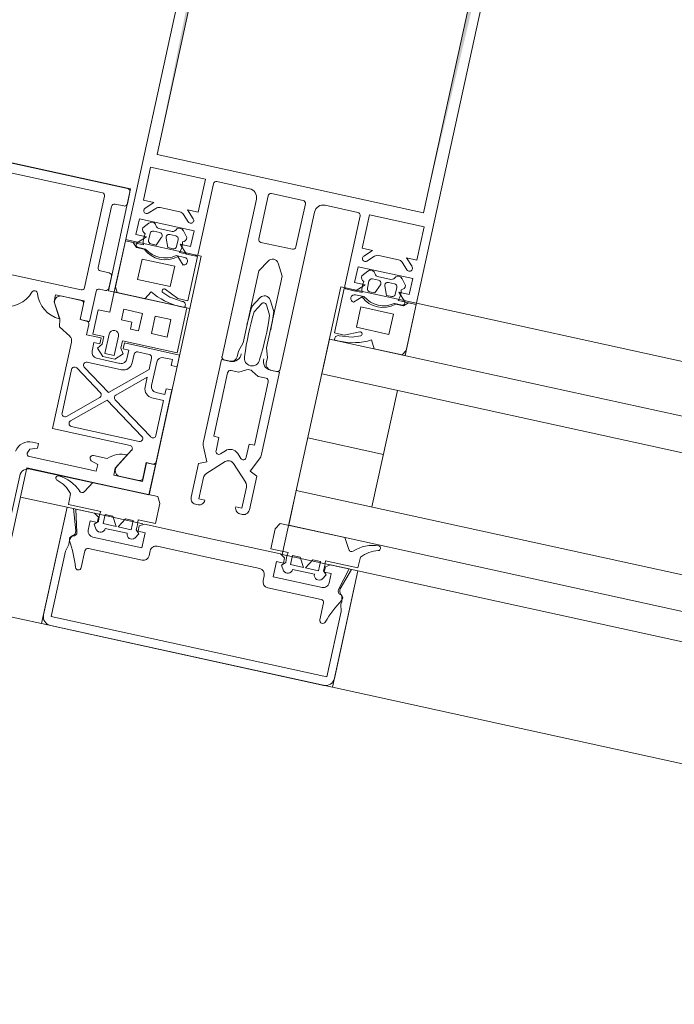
# Model space of a CAD drawing. Header units: metres. Extents: x 233012 to 233264, y 553571 to 554014.
# Tile 103 of 256: x 233192.723 to 233192.833, y 553800.986 to 553801.151. Entities that reach past the tile are written whole.
import ezdxf

# ---------------------------------------------------------------- set-up
doc = ezdxf.new("R2010")
doc.units = ezdxf.units.M
for name, color, linetype, lineweight in [('A-NL$1A_detailuitwerking', 252, 'Continuous', 5), ('A-NL$1B_3D-modellen_algemeen', 252, 'Continuous', 5), ('A-NL30_stijlen_dorpels-pui', 252, 'Continuous', 5), ('A-NL30_wandopeningen', 252, 'Continuous', 5), ('A-NL38_vlakvullingen-pui', 252, 'Continuous', 5)]:
    doc.layers.add(name, color=color, linetype=linetype, lineweight=lineweight)

# ---------------------------------------------------------------- blocks, each defined once
blk = doc.blocks.new('NLRS_21_CWP_dubbele beglazing_gen_mie - dubbele beglazing_gen-2812561-01_Situatie')
at = {"layer": 'A-NL38_vlakvullingen-pui'}
for p, q in [((0.588, 0.032), (-0.588, 0.032)), ((-0.588, 0.032), (-0.588, 0.026)), ((-0.588, 0.026), (0.588, 0.026)), ((0.588, 0.006), (-0.588, 0.006)), ((-0.588, 0.006), (-0.588, 0)), ((-0.588, 0), (0.588, 0))]:
    blk.add_line(p, q, dxfattribs=at)
blk = doc.blocks.new('Rectangular Mullion - NLRS_31_CWM_vliesgevelprofiel bxh 50x200_gen_mie-2811811-01_Situatie')
at = {"layer": 'A-NL30_stijlen_dorpels-pui'}
for p, q in [((233200.02066, 553827.90631), (233199.77482, 553826.78289)), ((233200.06559, 553827.89648), (233199.81976, 553826.77306)), ((233199.8393, 553826.76878), (233200.08513, 553827.8922)), ((233199.78361, 553826.78097), (233199.77502, 553826.78285)), ((233199.80901, 553826.77541), (233199.78948, 553826.77969))]:
    blk.add_line(p, q, dxfattribs=at)
blk = doc.blocks.new('Rectangular Mullion - vliesgevelprofiel_gen_bxh200x50-V135-01_Situatie')
at = {"layer": 'A-NL30_stijlen_dorpels-pui'}
h = blk.add_hatch(color=256, dxfattribs=at)
h.paths.add_polyline_path([(0.025, 0.1735), (0.0229, 0.1692), (0.0229, 0.0561)])
h.paths.add_polyline_path([(-0.0229, 0.1692), (-0.025, 0.1735), (-0.0229, 0.0561)])
at = {"layer": 'A-NL$1A_detailuitwerking'}
for p, q in [((-0.025, 0.1735), (-0.025, 0.0408)), ((0.025, 0.0408), (0.025, 0.1735)), ((-0.0229, 0.0561), (-0.0229, 0.1692)), ((0.0229, 0.1692), (0.0229, 0.0561)), ((0.0229, 0.0561), (-0.0229, 0.0561)), ((-0.0235, 0.0481), (-0.0235, 0.0538)), ((-0.0235, 0.0538), (-0.0141, 0.0538)), ((-0.0141, 0.0538), (-0.0141, 0.0481)), ((-0.0126, 0.0413), (-0.0126, 0.0533)), ((-0.0121, 0.0538), (-0.0065, 0.0538)), ((-0.0032, 0.0459), (-0.0032, 0.0533)), ((-0.0027, 0.0538), (0.0027, 0.0538)), ((0.0032, 0.0533), (0.0032, 0.0459)), ((0.0065, 0.0538), (0.0121, 0.0538)), ((0.0126, 0.0533), (0.0126, 0.0413)), ((0.0141, 0.0481), (0.0141, 0.0538)), ((0.0141, 0.0538), (0.0235, 0.0538)), ((0.0235, 0.0538), (0.0235, 0.0481)), ((-0.005, 0.0523), (-0.005, 0.0253)), ((0.005, 0.0253), (0.005, 0.0523)), ((-0.0217, 0.0481), (-0.0235, 0.0481)), ((-0.02295, 0.04685), (-0.0217, 0.0481)), ((-0.0141, 0.0481), (-0.0159, 0.0481)), ((-0.0159, 0.0481), (-0.01465, 0.04685)), ((0.0159, 0.0481), (0.0141, 0.0481)), ((0.01465, 0.04685), (0.0159, 0.0481)), ((0.0235, 0.0481), (0.0217, 0.0481)), ((0.0217, 0.0481), (0.02295, 0.04685)), ((-0.02118, 0.04721), (-0.02224, 0.04615)), ((-0.01713, 0.0475), (-0.02047, 0.0475)), ((-0.01536, 0.04615), (-0.01642, 0.04721)), ((0.01642, 0.04721), (0.01536, 0.04615)), ((0.02047, 0.0475), (0.01713, 0.0475)), ((0.02224, 0.04615), (0.02118, 0.04721)), ((-0.0235, 0.0422), (-0.0235, 0.0449)), ((-0.0235, 0.0449), (-0.0141, 0.0449)), ((-0.0141, 0.0449), (-0.0141, 0.0422)), ((0.0027, 0.0454), (-0.0027, 0.0454)), ((0.0141, 0.0422), (0.0141, 0.0449)), ((0.0141, 0.0449), (0.0235, 0.0449)), ((0.0235, 0.0449), (0.0235, 0.0422)), ((-0.02176, 0.04451), (-0.02258, 0.04354)), ((-0.0207, 0.0434), (-0.01965, 0.0434)), ((-0.01765, 0.044), (-0.01995, 0.044)), ((-0.01795, 0.0434), (-0.0169, 0.0434)), ((-0.01502, 0.04354), (-0.01585, 0.04452)), ((0.01585, 0.04452), (0.01502, 0.04354)), ((0.0169, 0.0434), (0.01795, 0.0434)), ((0.01995, 0.044), (0.01765, 0.044)), ((0.01965, 0.0434), (0.0207, 0.0434)), ((0.02258, 0.04354), (0.02176, 0.04451)), ((-0.0217, 0.0422), (-0.0235, 0.0422)), ((-0.0231, 0.0408), (-0.0217, 0.0422)), ((-0.0212, 0.0417), (-0.0212, 0.0429)), ((-0.01918, 0.0427), (-0.01979, 0.0412)), ((-0.01781, 0.0412), (-0.01842, 0.0427)), ((-0.0164, 0.0429), (-0.0164, 0.0417)), ((-0.0141, 0.0422), (-0.0159, 0.0422)), ((-0.0159, 0.0422), (-0.0145, 0.0408)), ((-0.002, 0.04064), (-0.00087, 0.0426)), ((0.00087, 0.0426), (0.002, 0.04064)), ((0.0159, 0.0422), (0.0141, 0.0422)), ((0.0145, 0.0408), (0.0159, 0.0422)), ((0.0164, 0.0417), (0.0164, 0.0429)), ((0.01842, 0.0427), (0.01781, 0.0412)), ((0.01979, 0.0412), (0.01918, 0.0427)), ((0.0212, 0.0429), (0.0212, 0.0417)), ((0.0235, 0.0422), (0.0217, 0.0422)), ((0.0217, 0.0422), (0.0231, 0.0408)), ((-0.025, 0.0408), (-0.0231, 0.0408)), ((-0.02365, 0.0408), (-0.025, 0.0408)), ((-0.025, 0.0408), (-0.025, 0.0329)), ((-0.02295, 0.0401), (-0.02365, 0.0408)), ((-0.02191, 0.0408), (-0.02296, 0.0408)), ((-0.0216, 0.0401), (-0.02295, 0.0401)), ((-0.02278, 0.0402), (-0.02138, 0.04014)), ((-0.01979, 0.0412), (-0.0207, 0.0412)), ((-0.0169, 0.0412), (-0.01781, 0.0412)), ((-0.01615, 0.0402), (-0.0147, 0.0402)), ((-0.01464, 0.0389), (-0.01584, 0.0401)), ((-0.0126, 0.0408), (-0.01569, 0.0408)), ((-0.0145, 0.0408), (-0.0131, 0.0408)), ((-0.0126, 0.0332), (-0.0126, 0.0408)), ((-0.002, 0.0283), (-0.002, 0.04064)), ((0.002, 0.04064), (0.002, 0.0283)), ((0.01569, 0.0408), (0.0126, 0.0408)), ((0.0126, 0.0408), (0.0126, 0.0332)), ((0.0131, 0.0408), (0.0145, 0.0408)), ((0.01584, 0.0401), (0.01464, 0.0389)), ((0.0147, 0.0402), (0.01615, 0.0402)), ((0.01781, 0.0412), (0.0169, 0.0412)), ((0.0207, 0.0412), (0.01979, 0.0412)), ((0.02138, 0.04014), (0.02278, 0.0402)), ((0.02295, 0.0401), (0.0216, 0.0401)), ((0.02296, 0.0408), (0.02191, 0.0408)), ((0.02365, 0.0408), (0.02295, 0.0401)), ((0.0231, 0.0408), (0.025, 0.0408)), ((0.025, 0.0408), (0.02365, 0.0408)), ((0.025, 0.0329), (0.025, 0.0408)), ((-0.0216, 0.0384), (-0.016, 0.0384)), ((-0.0216, 0.0349), (-0.0216, 0.0384)), ((-0.016, 0.0384), (-0.016, 0.0349)), ((0.016, 0.0349), (0.016, 0.0384)), ((0.016, 0.0384), (0.0216, 0.0384)), ((0.0216, 0.0384), (0.0216, 0.0349)), ((-0.016, 0.0349), (-0.0216, 0.0349)), ((-0.00085, 0.03632), (-0.00187, 0.03455)), ((-0.00133, 0.03379), (-0.00042, 0.03536)), ((0.00043, 0.03534), (0.00133, 0.03379)), ((0.00187, 0.03455), (0.00087, 0.03629)), ((0.0216, 0.0349), (0.016, 0.0349)), ((-0.01972, 0.032), (-0.01894, 0.03336)), ((-0.01567, 0.03312), (-0.01701, 0.03364)), ((-0.01671, 0.03427), (-0.0143, 0.0332)), ((-0.01349, 0.0329), (-0.01567, 0.03312)), ((-0.0143, 0.0332), (-0.0126, 0.0332)), ((0.0126, 0.0332), (0.0143, 0.0332)), ((0.01567, 0.03312), (0.01349, 0.0329)), ((0.0143, 0.0332), (0.01671, 0.03427)), ((0.01701, 0.03364), (0.01567, 0.03312)), ((0.01894, 0.03336), (0.01972, 0.032)), ((-0.025, 0.0329), (-0.02448, 0.032)), ((-0.02448, 0.032), (-0.01972, 0.032)), ((-0.01371, 0.032), (-0.01292, 0.032)), ((0.01292, 0.032), (0.01371, 0.032)), ((0.01972, 0.032), (0.02448, 0.032)), ((0.02448, 0.032), (0.025, 0.0329)), ((-0.0025, 0.02675), (-0.002, 0.0283)), ((0.002, 0.0283), (0.0025, 0.02675)), ((-0.0025, 0.0258), (-0.0025, 0.02675)), ((0.0025, 0.02675), (0.0025, 0.0258)), ((-0.0045, 0.0248), (-0.0035, 0.0248)), ((0.0035, 0.0248), (0.0045, 0.0248)), ((-0.00342, 0.02479), (-0.005, 0.02479)), ((-0.005, 0.02479), (-0.005, 0.01066)), ((-0.003, 0.02331), (-0.00165, 0.02331)), ((-0.00165, 0.02331), (-0.00048, 0.02398)), ((0.0005, 0.02397), (0.00165, 0.02331)), ((0.00165, 0.02331), (0.003, 0.02331)), ((0.005, 0.02479), (0.00342, 0.02479)), ((0.005, 0.01066), (0.005, 0.02479)), ((-0.0035, 0.0119), (-0.0035, 0.02281)), ((0.0035, 0.02281), (0.0035, 0.0119)), ((-0.0026, 0.0119), (-0.0035, 0.0119)), ((-0.0026, 0.00962), (-0.0026, 0.0119)), ((0.0035, 0.0119), (0.0026, 0.0119)), ((0.0026, 0.0119), (0.0026, 0.00962)), ((-0.00106, 0.00994), (-0.00175, 0.00925)), ((0.00175, 0.00925), (0.00106, 0.00994)), ((-0.00481, 0.00982), (-0.00372, 0.00747)), ((0.00372, 0.00747), (0.00481, 0.00982)), ((-0.00372, 0.00747), (-0.005, 0.00688)), ((-0.005, 0.00688), (-0.005, 0.0011)), ((-0.00341, 0.00546), (-0.00071, 0.00816)), ((0.00071, 0.00816), (0.00341, 0.00546)), ((0.005, 0.00688), (0.00372, 0.00747)), ((0.005, 0.0011), (0.005, 0.00688)), ((-0.0037, 0.0011), (-0.0037, 0.00475)), ((0.0037, 0.00475), (0.0037, 0.0011)), ((-0.02168, 0), (-0.02273, -0.00181)), ((-0.01051, 0), (-0.02168, 0)), ((-0.0099, -0.00106), (-0.01051, 0)), ((-0.00265, 0.0011), (-0.0037, 0.0011)), ((0.0037, 0.0011), (0.00265, 0.0011)), ((0.01051, 0), (0.0099, -0.00106)), ((0.02168, 0), (0.01051, 0)), ((0.02273, -0.00181), (0.02168, 0)), ((-0.0099, -0.0045), (-0.0099, -0.00106)), ((0.0099, -0.00106), (0.0099, -0.0045)), ((-0.02494, -0.00266), (-0.02485, -0.0045)), ((0.02485, -0.0045), (0.02494, -0.00266)), ((-0.02485, -0.0045), (-0.01932, -0.0045)), ((-0.0185, -0.0064), (-0.0185, -0.0048)), ((-0.0185, -0.0048), (-0.0172, -0.0048)), ((-0.0172, -0.0048), (-0.01628, -0.0064)), ((-0.01592, -0.0064), (-0.015, -0.0048)), ((-0.015, -0.0048), (-0.0137, -0.0048)), ((-0.0137, -0.0048), (-0.0137, -0.0064)), ((-0.01288, -0.0045), (-0.0099, -0.0045)), ((0.0099, -0.0045), (0.01288, -0.0045)), ((0.0137, -0.0064), (0.0137, -0.0048)), ((0.0137, -0.0048), (0.015, -0.0048)), ((0.015, -0.0048), (0.01592, -0.0064)), ((0.01628, -0.0064), (0.0172, -0.0048)), ((0.0172, -0.0048), (0.0185, -0.0048)), ((0.0185, -0.0048), (0.0185, -0.0064)), ((0.01932, -0.0045), (0.02485, -0.0045)), ((-0.0239, -0.005), (-0.025, -0.005)), ((-0.025, -0.005), (-0.025, -0.0235)), ((-0.02273, -0.00858), (-0.0239, -0.005)), ((-0.0203, -0.005), (-0.0235, -0.005)), ((-0.0235, -0.005), (-0.0225, -0.00875)), ((-0.0207, -0.008), (-0.0207, -0.0064)), ((-0.0207, -0.0064), (-0.0195, -0.0064)), ((-0.0195, -0.00548), (-0.0203, -0.005)), ((-0.01935, -0.00621), (-0.01994, -0.0068)), ((-0.0195, -0.0064), (-0.0195, -0.00548)), ((-0.01628, -0.0064), (-0.0185, -0.0064)), ((-0.0137, -0.0064), (-0.01592, -0.0064)), ((-0.01226, -0.0068), (-0.01285, -0.00621)), ((-0.0117, -0.005), (-0.0125, -0.00548)), ((-0.0125, -0.00548), (-0.0125, -0.0064)), ((-0.0125, -0.0064), (-0.0113, -0.0064)), ((0, -0.005), (-0.0117, -0.005)), ((-0.0113, -0.0064), (-0.0113, -0.009)), ((0.0117, -0.005), (0, -0.005)), ((0.0113, -0.009), (0.0113, -0.0064)), ((0.0113, -0.0064), (0.0125, -0.0064)), ((0.0125, -0.00548), (0.0117, -0.005)), ((0.01285, -0.00621), (0.01226, -0.0068)), ((0.0125, -0.0064), (0.0125, -0.00548)), ((0.01592, -0.0064), (0.0137, -0.0064)), ((0.0185, -0.0064), (0.01628, -0.0064)), ((0.01994, -0.0068), (0.01935, -0.00621)), ((0.0203, -0.005), (0.0195, -0.00548)), ((0.0195, -0.00548), (0.0195, -0.0064)), ((0.0195, -0.0064), (0.0207, -0.0064)), ((0.0235, -0.005), (0.0203, -0.005)), ((0.0207, -0.0064), (0.0207, -0.008)), ((0.0225, -0.00875), (0.0235, -0.005)), ((0.0239, -0.005), (0.02273, -0.00858)), ((0.025, -0.005), (0.0239, -0.005)), ((0.025, -0.0235), (0.025, -0.005)), ((-0.01994, -0.0068), (-0.0194, -0.00764)), ((-0.01798, -0.00712), (-0.01422, -0.00712)), ((-0.0128, -0.00764), (-0.01226, -0.0068)), ((-0.0088, -0.00815), (0, -0.00815)), ((0, -0.00815), (0.0088, -0.00815)), ((0.01226, -0.0068), (0.0128, -0.00764)), ((0.01422, -0.00712), (0.01798, -0.00712)), ((0.0194, -0.00764), (0.01994, -0.0068)), ((-0.0113, -0.009), (-0.0197, -0.009)), ((-0.0098, -0.01), (-0.0098, -0.00915)), ((0.0098, -0.00915), (0.0098, -0.01)), ((0.0197, -0.009), (0.0113, -0.009)), ((-0.0237, -0.01224), (-0.0234, -0.01106)), ((-0.0205, -0.0144), (-0.0205, -0.0115)), ((-0.02, -0.011), (-0.0108, -0.011)), ((0.0108, -0.011), (0.02, -0.011)), ((0.0205, -0.0115), (0.0205, -0.0144)), ((0.0234, -0.01106), (0.0237, -0.01224)), ((-0.0237, -0.0235), (-0.0237, -0.01224)), ((0.0237, -0.01224), (0.0237, -0.0235)), ((0.0237, -0.0235), (-0.0237, -0.0235)), ((-0.0235, -0.025), (0.0235, -0.025))]:
    blk.add_line(p, q, dxfattribs=at)
for centre, radius, start, end in [((0.04794, 0.03017), 0.0494, 175.7977, 184.735), ((-0.04794, 0.03017), 0.0494, 355.265, 4.2023), ((-0.04794, 0.03017), 0.05, 1.4173, 5.0304), ((-0.04048, -0.0208), 0.02, 18.18, 31.3119)]:
    blk.add_arc(centre, radius, start, end, dxfattribs=at)
for centre, major_axis, start_param, end_param in [((-0.0121, 0.0533), (0.000438, 0.000241), 1.068763, 2.639559), ((-0.0065, 0.0523), (0.00106, 0.00106), 5.497787, 7.068583), ((-0.0027, 0.0533), (0.000417, 0.000275), 0.987844, 2.55864), ((0.0027, 0.0533), (0.000479, 0.000145), 5.989184, 7.55998), ((0.0065, 0.0523), (0.00145, 0.00038), 1.314602, 2.885398), ((0.0121, 0.0533), (0.0005, 0.000018), 6.247532, 7.818328), ((-0.02259, 0.0465), (0.00015, 0.000477), 1.089743, 4.231336), ((-0.02047, 0.0465), (-0.000747, 0.000665), 5.439233, 6.224631), ((-0.01713, 0.0465), (0.000949, 0.000316), 0.463648, 1.249046), ((-0.01501, 0.0465), (0.000009, 0.0005), 2.374704, 5.516297), ((0.01501, 0.0465), (-0.00008, 0.000494), 0.624523, 3.766116), ((0.01713, 0.0465), (0.000973, 0.00023), 1.338972, 2.124371), ((0.02047, 0.0465), (-0.00099, 0.000139), 4.066141, 4.851539), ((0.02259, 0.0465), (-0.000218, 0.00045), 1.904941, 5.046534), ((-0.02115, 0.044), (0.00074, 0.000305), 0.481671, 2.052467), ((-0.01645, 0.044), (-0.000794, 0.000098), 3.979138, 5.533029), ((-0.0027, 0.0459), (-0.000101, 0.00049), 1.36835, 2.939147), ((0.0027, 0.0459), (0.000069, 0.000495), 3.280743, 4.851539), ((0.01645, 0.044), (-0.0008, 0.000022), 4.041581, 5.595472), ((0.02115, 0.044), (-0.000777, 0.000191), 4.080745, 5.651541), ((-0.02181, 0.04343), (-0.00042, 0.000656), 0.855684, 2.323661), ((-0.0207, 0.0429), (0.000191, 0.000462), 0.392699, 1.963495), ((-0.01976, 0.0449), (0.000871, 0.000312), 3.119136, 4.159926), ((-0.01965, 0.04289), (0.00029, 0.000418), 4.931333, 6.889198), ((-0.01795, 0.04289), (0, 0.000509), 0, 1.957866), ((-0.01784, 0.0449), (0.000078, 0.000922), 3.434707, 4.475497), ((-0.0169, 0.0429), (0.000178, 0.000467), 5.07571, 6.646506), ((-0.01579, 0.04343), (-0.000096, 0.000774), 3.265663, 4.733634), ((0, 0.0421), (-0.001, 0.00003), 3.695167, 5.789562), ((0.01579, 0.04343), (-0.000361, 0.000691), 0.944564, 2.412535), ((0.0169, 0.0429), (-0.000077, 0.000494), 6.128334, 7.69913), ((0.01784, 0.0449), (0.000925, 0.000023), 3.437778, 4.478568), ((0.01795, 0.04289), (0.000463, 0.00021), 5.470133, 7.427998), ((0.01965, 0.04289), (0.000384, 0.000334), 0.854261, 2.812127), ((0.01976, 0.0449), (-0.000787, 0.000486), 2.332935, 3.373724), ((0.0207, 0.0429), (-0.000236, 0.000441), 4.220992, 5.791788), ((0.02181, 0.04343), (-0.000764, 0.000153), 2.016696, 3.484673), ((-0.01896, 0.04189), (-0.0029, 0.00121), 0.143822, 0.749382), ((-0.0207, 0.0417), (0, 0.0005), 1.570796, 3.141593), ((-0.0169, 0.0417), (0.000224, 0.000447), 3.60524, 5.176037), ((-0.01864, 0.04189), (-0.00309, 0.00055), 2.965091, 3.571207), ((0.01864, 0.04189), (-0.00309, 0.00057), 6.211958, 6.818073), ((0.0169, 0.0417), (0.000224, 0.000447), 2.034444, 3.60524), ((0.0207, 0.0417), (-0.000199, 0.000459), 2.73277, 4.303566), ((0.01896, 0.04189), (-0.00313, 0.00029), 2.882626, 3.488186), ((-0.02277, 0.04053), (-0.000272, 0.000187), 5.926495, 8.415104), ((-0.01872, 0.04337), (-0.00275, 0.00338), 1.737235, 3.180711), ((-0.0188, 0.04371), (0.00421, 0.00128), 3.790712, 5.063531), ((-0.0147, 0.03955), (0.000532, 0.000373), 4.187828, 7.242969), ((-0.0131, 0.0413), (0.000491, 0.000095), 4.522136, 6.092932), ((0.0131, 0.0413), (0.000045, 0.000498), 1.660723, 3.231519), ((0.0147, 0.03955), (0.000479, 0.000439), 0.828624, 3.883765), ((0.01872, 0.04337), (0.00408, 0.00154), 3.629782, 5.073258), ((0.0188, 0.04371), (-0.00406, 0.00169), 1.318109, 2.590928), ((0.02277, 0.04053), (0.000011, 0.00033), 3.214304, 5.702913), ((0, 0.03579), (-0.000551, 0.000835), 4.652438, 6.72012), ((0, 0.03509), (0.000492, 0.000091), 0.340637, 2.397257), ((-0.01371, 0.0427), (-0.00373, 0.01003), 2.275457, 2.785703), ((-0.01685, 0.03395), (0.000208, 0.000281), 0.218792, 3.289317), ((0.04794, 0.03017), (0.02632, 0.04251), 2.037369, 2.10043), ((0.01371, 0.0427), (0.00589, 0.00893), 3.724545, 4.234792), ((0.01685, 0.03395), (0.000051, 0.000346), 3.778279, 6.848805), ((-0.01344, 0.0323), (0.000476, 0.000365), 5.105496, 7.288456), ((0.01344, 0.0323), (-0.000526, 0.000289), 5.127272, 7.310232), ((-0.0045, 0.0253), (-0.000073, 0.000495), 1.425068, 2.995864), ((-0.0035, 0.0258), (-0.000759, 0.000651), 2.27987, 3.850666), ((-0.00342, 0.02629), (0.00085, 0.00123), 3.746317, 5.392409), ((0, 0.02609), (-0.000916, 0.000916), 0.784951, 2.35613), ((0, 0.02609), (0.000916, 0.000916), 3.926865, 5.498043), ((0.00342, 0.02629), (0.00106, 0.00106), 2.280898, 3.926991), ((0.0035, 0.0258), (0.000894, 0.000447), 2.677945, 4.248741), ((0.0045, 0.0253), (0.000491, 0.000095), 4.522136, 6.092932), ((-0.003, 0.02281), (0.000094, 0.000491), 0.190253, 1.761049), ((0, 0.0231), (0.00026, 0.000968), 6.024039, 7.050589), ((0.003, 0.02281), (0.000094, 0.000491), 4.902642, 6.473438), ((-0.003, 0.01066), (-0.00168, 0.00109), 0.576286, 1.012179), ((0, 0.00888), (-0.00064, 0.00136), 5.844841, 6.63087), ((0, 0.00888), (0.00106, 0.00106), 0, 0.786029), ((0.003, 0.01066), (0.00136, 0.00146), 5.026291, 5.462185), ((-0.0021, 0.0096), (-0.000133, 0.000482), 1.269335, 3.656781), ((0, 0.00745), (-0.000995, 0.000098), 4.810157, 5.59648), ((0, 0.00745), (-0.0009, 0.000435), 4.377786, 5.16411), ((0.0021, 0.0096), (0.000017, 0.0005), 2.390403, 4.777849), ((-0.0027, 0.00475), (0.000973, 0.00023), 2.124361, 2.909769), ((0.0027, 0.00475), (-0.000433, 0.000901), 4.264357, 5.049764), ((-0.004, 0.0011), (-0.000851, 0.000526), 0.553574, 2.300346), ((-0.00365, 0.0011), (-0.000689, 0.000725), 2.206027, 3.952898), ((0.00365, 0.0011), (0.000954, 0.000301), 2.836182, 4.583053), ((0.004, 0.0011), (-0.000238, 0.000971), 2.725757, 4.472529), ((-0.0275, -0.00055), (-0.000179, 0.000356), 5.816041, 8.699377), ((-0.0289, -0.00585), (0.0019, 0.00472), 5.774591, 6.407606), ((-0.02788, -0.0064), (-0.0034, 0.00526), 4.937872, 5.648125), ((0.02788, -0.0064), (0.006, 0.00179), 1.341626, 2.05188), ((0.0289, -0.00585), (0.00507, 0.00044), 1.742832, 2.375847), ((0.0275, -0.00055), (-0.000114, 0.000382), 3.109846, 5.993182), ((-0.02316, -0.00156), (-0.00002, 0.0005), 2.315222, 4.147817), ((0.02316, -0.00156), (0.000115, 0.000487), 2.326219, 4.158815), ((-0.01363, -0.00548), (-0.00565, 0.00119), 0.037592, 0.33537), ((-0.01857, -0.00548), (-0.0054, 0.00202), 3.371602, 3.66938), ((0.01857, -0.00548), (0.00385, 0.0043), 2.132148, 2.429925), ((0.01363, -0.00548), (-0.00521, 0.00247), 3.45679, 3.754568), ((-0.0197, -0.008), (-0.000984, 0.000175), 0.176495, 1.747291), ((-0.01878, -0.00712), (0.000752, 0.000274), 3.490658, 5.934119), ((-0.01342, -0.00712), (-0.000545, 0.000585), 0.821052, 3.264513), ((-0.0088, -0.00915), (0.00016, 0.000986), 0.160875, 1.731672), ((0.0088, -0.00915), (0.000994, 0.000098), 6.184488, 7.755284), ((0.01342, -0.00712), (-0.000725, 0.000338), 1.134464, 3.577925), ((0.01878, -0.00712), (-0.000545, 0.000585), 0.821052, 3.264513), ((0.0197, -0.008), (-0.000792, 0.000609), 2.225893, 3.79669), ((-0.02131, -0.01064), (-0.00021, 0.00212), 0.853429, 1.671043), ((-0.02288, -0.01009), (-0.000186, 0.000572), 6.098445, 8.08587), ((-0.0234, -0.0088), (0.000392, 0.00058), 4.259893, 5.620941), ((-0.02306, -0.00891), (-0.000567, 0.000163), 2.039914, 3.694817), ((0.02306, -0.00891), (0.000351, 0.000474), 1.933959, 3.588861), ((0.0234, -0.0088), (-0.000694, 0.000089), 6.096728, 7.458055), ((0.02288, -0.01009), (-0.000427, 0.000424), 3.377916, 5.36534), ((0.02131, -0.01064), (0.00163, 0.00137), 5.381461, 6.199018), ((-0.02, -0.0115), (-0.000109, 0.000487), 6.059964, 7.63516), ((-0.0108, -0.01), (0.00099, 0.000135), 4.576916, 6.147712), ((0.0108, -0.01), (0.000828, 0.00056), 2.546448, 4.117244), ((0.02, -0.0115), (0.00025, 0.000432), 5.234915, 6.81011), ((0.04048, -0.0208), (0.00789, 0.01838), 1.429922, 1.659117), ((-0.021, -0.0144), (0.000426, 0.000262), 2.907544, 5.731836), ((0.021, -0.0144), (0.000465, 0.000184), 2.765017, 5.589309), ((-0.0235, -0.0235), (-0.0013, 0.00074), 0.515188, 2.085985), ((0.0235, -0.0235), (-0.00046, 0.00143), 2.831899, 4.400972)]:
    blk.add_ellipse(centre, major_axis=major_axis, ratio=1, start_param=start_param, end_param=end_param, dxfattribs=at)
blk = doc.blocks.new('Rectangular Mullion - NLRS_31_CWM_vliesgevelprofiel bxh 50x200_gen_mie-2812385-01_Situatie')
at = {"layer": 'A-NL30_stijlen_dorpels-pui'}
for p, q in [((-0.025, 0.025), (0.025, 0.025)), ((-0.025, 0.005), (-0.025, 0.025)), ((0.025, 0.025), (0.025, 0.005)), ((-0.012, 0.005), (-0.025, 0.005)), ((0.025, 0.005), (0.012, 0.005)), ((0.012, 0.005), (0.012, -0.041)), ((-0.012, -0.041), (-0.012, -0.032)), ((-0.025, -0.041), (-0.012, -0.041)), ((0.012, -0.041), (0.025, -0.041))]:
    blk.add_line(p, q, dxfattribs=at)
blk = doc.blocks.new('NLRS_31_WI_CWP_aluminium raam_gen_mie - AWS 65 BS kiep-2839039-01_Situatie')
at = {"layer": 'A-NL$1A_detailuitwerking'}
for p, q in [((0.2735, 0.04945), (0.247, 0.04945)), ((0.274, 0.04695), (0.274, 0.04895)), ((0.254, 0.04785), (0.2695, 0.04785)), ((0.27, 0.04735), (0.27, 0.03165)), ((0.272, 0.04645), (0.2735, 0.04645)), ((0.2715, 0.03545), (0.2715, 0.04595)), ((0.2735, 0.03495), (0.272, 0.03495)), ((0.274, 0.03245), (0.274, 0.03445)), ((0.272, 0.02627), (0.272, 0.03145)), ((0.2725, 0.03195), (0.2735, 0.03195)), ((0.2875, 0.032), (0.275, 0.032)), ((0.275, 0.032), (0.275, 0.0285)), ((0.2875, 0.0243), (0.2875, 0.032)), ((0.2695, 0.03115), (0.254, 0.03115)), ((0.2655, 0.02825), (0.2655, 0.02945)), ((0.2655, 0.02945), (0.27042, 0.02945)), ((0.26701, 0.02564), (0.2655, 0.02825)), ((0.26989, 0.02944), (0.26641, 0.02944)), ((0.27039, 0.02624), (0.27039, 0.02894)), ((0.27042, 0.02945), (0.27042, 0.02627)), ((0.273, 0.0285), (0.273, 0.0243)), ((0.275, 0.0285), (0.273, 0.0285)), ((0.2772, 0.0295), (0.2804, 0.0295)), ((0.2772, 0.0277), (0.2772, 0.0295)), ((0.2804, 0.0295), (0.2804, 0.0265)), ((0.2826, 0.0265), (0.2826, 0.0295)), ((0.2826, 0.0295), (0.2853, 0.0295)), ((0.2853, 0.0295), (0.2853, 0.0265)), ((0.26571, 0.02791), (0.26703, 0.02563)), ((0.279, 0.0277), (0.2772, 0.0277)), ((0.279, 0.0265), (0.279, 0.0277)), ((0.2804, 0.0265), (0.279, 0.0265)), ((0.2853, 0.0265), (0.2826, 0.0265)), ((0.26703, 0.02563), (0.26727, 0.0243)), ((0.2715, 0.02624), (0.27039, 0.02624)), ((0.27042, 0.02627), (0.272, 0.02627)), ((0.272, 0.024), (0.272, 0.02574)), ((0.2757, 0.0216), (0.2757, 0.0249)), ((0.2773, 0.0249), (0.2773, 0.0216)), ((0.26727, 0.0243), (0.2693, 0.02313)), ((0.2745, 0.024), (0.272, 0.024)), ((0.273, 0.0243), (0.2749, 0.0243)), ((0.2745, 0.023), (0.2745, 0.024)), ((0.2749, 0.0243), (0.2749, 0.023)), ((0.2781, 0.023), (0.2781, 0.0243)), ((0.2781, 0.0243), (0.2875, 0.0243)), ((0.288, 0.024), (0.2785, 0.024)), ((0.2785, 0.024), (0.2785, 0.023)), ((0.288, 0.022), (0.288, 0.024)), ((0.2698, 0.02224), (0.2698, 0.0074)), ((0.2735, 0.0215), (0.2735, 0.023)), ((0.2735, 0.023), (0.2745, 0.023)), ((0.2749, 0.023), (0.27429, 0.02219)), ((0.27429, 0.02219), (0.27547, 0.021)), ((0.2773, 0.0216), (0.2757, 0.0216)), ((0.27753, 0.021), (0.27871, 0.02219)), ((0.27871, 0.02219), (0.2781, 0.023)), ((0.2785, 0.023), (0.2795, 0.023)), ((0.2795, 0.023), (0.2795, 0.0215)), ((0.2805, 0.021), (0.2805, 0.0225)), ((0.281, 0.023), (0.283, 0.023)), ((0.2835, 0.0225), (0.2835, 0.02055)), ((0.2845, 0.018), (0.2845, 0.022)), ((0.2855, 0.023), (0.287, 0.023)), ((0.287, 0.023), (0.287, 0.022)), ((0.287, 0.022), (0.288, 0.022)), ((0.2785, 0.0205), (0.2745, 0.0205)), ((0.27547, 0.021), (0.27753, 0.021)), ((0.2835, 0.02055), (0.27766, 0.0153)), ((0.27158, 0.0182), (0.27637, 0.01497)), ((0.27766, 0.0153), (0.27279, 0.01859)), ((0.27307, 0.0195), (0.279, 0.0195)), ((0.27899, 0.01515), (0.2835, 0.01921)), ((0.2835, 0.01921), (0.2835, 0.01749)), ((0.2708, 0.01024), (0.2708, 0.01778)), ((0.287, 0.017), (0.2855, 0.017)), ((0.288, 0.018), (0.287, 0.018)), ((0.287, 0.018), (0.287, 0.017)), ((0.288, 0.00566), (0.288, 0.018)), ((0.285, 0.016), (0.287, 0.016)), ((0.287, 0.016), (0.287, 0.00994)), ((0.27642, 0.01418), (0.27163, 0.00987)), ((0.27247, 0.00927), (0.27775, 0.01403)), ((0.27775, 0.01403), (0.28475, 0.00931)), ((0.28622, 0.00953), (0.27905, 0.01436)), ((0.28447, 0.0084), (0.2728, 0.0084)), ((0.2698, 0.0074), (0.28311, 0.0074)), ((0.28354, 0.00665), (0.28171, 0.00349)), ((0.2815, 0.00315), (0.283, 0.00576)), ((0.28639, 0.00246), (0.28639, 0.00516)), ((0.28639, 0.00516), (0.2875, 0.00516)), ((0.288, 0.00513), (0.28642, 0.00513)), ((0.28642, 0.00513), (0.28642, 0.00195)), ((0.288, -0.00005), (0.288, 0.00513)), ((0.26678, 0.0032), (0.26802, 0.0036)), ((0.26802, 0.00445), (0.267, 0.00445)), ((0.26802, 0.0036), (0.26802, 0.00445)), ((0.27728, 0.0035), (0.2785, 0.00311)), ((0.27983, 0.00445), (0.27745, 0.00445)), ((0.2665, 0.00245), (0.26678, 0.0032)), ((0.2785, 0.00195), (0.267, 0.00195)), ((0.2785, 0.00311), (0.2785, 0.00195)), ((0.2815, 0.00195), (0.2815, 0.00315)), ((0.28642, 0.00195), (0.2815, 0.00195)), ((0.28241, 0.00196), (0.28589, 0.00196)), ((0.2661, -0.01555), (0.2661, -0.00155)), ((0.2676, -0.00005), (0.288, -0.00005))]:
    blk.add_line(p, q, dxfattribs=at)
for centre, major_axis, start_param, end_param in [((0.2735, 0.04895), (-0.000497, 0.000055), 3.250927, 4.821723), ((0.2695, 0.04735), (-0.000354, 0.000354), 3.926991, 5.497787), ((0.272, 0.04595), (-0.000257, 0.000429), 5.742766, 7.313562), ((0.2735, 0.04695), (0.000462, 0.000191), 4.31969, 5.890487), ((0.272, 0.03545), (-0.000439, 0.00024), 0.49973, 2.070526), ((0.2735, 0.03445), (0.000212, 0.000453), 5.150418, 6.721215), ((0.2695, 0.03165), (-0.000462, 0.000191), 1.963495, 3.534292), ((0.2725, 0.03145), (0.000191, 0.000462), 0.392699, 1.963496), ((0.2735, 0.03245), (0.000207, 0.000455), 3.567576, 5.138372), ((0.25687, 0.03054), (-0.00309, 0.0038), 2.484449, 3.713523), ((0.262, 0.02886), (0.000134, 0.000482), 5.300434, 7.809229), ((0.26713, 0.03054), (0.00478, 0.00109), 3.233564, 4.462325), ((0.26656, 0.02845), (0.000464, 0.000886), 0.624973, 2.624168), ((0.26989, 0.02894), (-0.00029, 0.000408), 4.09429, 5.665225), ((0.2715, 0.02574), (0.000496, 0.000061), 6.160696, 7.731492), ((0.2765, 0.0249), (0.000732, 0.000322), 5.868761, 9.010353), ((0.2688, 0.02226), (-0.000251, 0.000968), 4.441025, 5.506241), ((0.2745, 0.0215), (0.000851, 0.000526), 2.588027, 4.158814), ((0.2785, 0.0215), (-0.000973, 0.00023), 1.80262, 3.373417), ((0.281, 0.0225), (0.000269, 0.000421), 0.569244, 2.13999), ((0.283, 0.0225), (-0.000477, 0.000151), 3.448899, 5.019745), ((0.2855, 0.022), (0.000985, 0.000174), 1.396411, 2.967207), ((0.279, 0.021), (-0.00115, 0.00096), 2.266267, 3.837064), ((0.2713, 0.01778), (-0.000191, 0.000462), 5.297074, 7.461282), ((0.27307, 0.019), (0.000365, 0.000342), 0.818067, 3.366248), ((0.285, 0.0175), (0.00136, 0.00064), 2.705772, 4.272151), ((0.2855, 0.018), (0.000316, 0.000949), 1.892547, 3.463343), ((0.27609, 0.01455), (0.000499, 0.000037), 5.371159, 7.186302), ((0.27933, 0.01478), (0.000376, 0.00033), 1.583318, 3.398461), ((0.2713, 0.01024), (0.000211, 0.000453), 2.006336, 4.310171), ((0.2865, 0.00994), (0.000476, 0.000153), 3.808853, 5.973061), ((0.2728, 0.0089), (-0.000236, 0.000441), 0.241641, 2.650195), ((0.28447, 0.0089), (-0.0004, 0.0003), 2.214872, 4.763052), ((0.28311, 0.0069), (0.000499, 0.000038), 5.683262, 7.777657), ((0.28306, 0.0011), (-0.00343, 0.00316), 5.46846, 6.223196), ((0.2875, 0.00566), (-0.000145, 0.000479), 2.847591, 4.418372), ((0.267, 0.00195), (0.00142, 0.00205), 0.606013, 2.009361), ((0.2775, 0.00395), (-0.000272, 0.000422), 5.807237, 8.387005), ((0.28256, 0.00295), (0.000345, 0.000939), 1.351475, 3.35067), ((0.267, 0.00245), (0.000494, 0.00008), 2.980676, 4.551514), ((0.28589, 0.00246), (-0.000498, 0.000049), 1.669494, 3.24043), ((0.2676, -0.00155), (0.00106, 0.00106), 0.785398, 2.356195)]:
    blk.add_ellipse(centre, major_axis=major_axis, ratio=1, start_param=start_param, end_param=end_param, dxfattribs=at)
at = {"layer": 'A-NL30_wandopeningen'}
for p, q in [((0.274, 0.0495), (0.247, 0.0495)), ((0.274, 0.032), (0.274, 0.0495)), ((0.288, 0.032), (0.274, 0.032)), ((0.288, 0), (0.288, 0.032)), ((0.267, -0.0155), (0.267, 0)), ((0.267, 0), (0.288, 0))]:
    blk.add_line(p, q, dxfattribs=at)
blk = doc.blocks.new('Rectangular Mullion - NLRS_31_CWM_vliesgevelprofiel bxh 50x200_gen_mie-2811612-01_Situatie')
at = {"layer": 'A-NL30_stijlen_dorpels-pui'}
for p, q in [((233203.6431, 553833.2556), (233203.65169, 553833.25372)), ((233203.68784, 553833.24581), (233203.68613, 553833.23799)), ((233203.5898, 553832.70425), (233203.70738, 553833.24153))]:
    blk.add_line(p, q, dxfattribs=at)
blk = doc.blocks.new('NLRS_41_GM_WPB_geisoleerde kantplank_gen_mie - d_175-6804784-01_Situatie')
at = {"layer": 'A-NL$1B_3D-modellen_algemeen'}
blk.add_line((-0.0925, 0.015), (-0.1055, 0.015), dxfattribs=at)

msp = doc.modelspace()

# ---------------------------------------------------------------- block references
at = {"layer": 'A-NL$1B_3D-modellen_algemeen', "rotation": 347.6567290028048}
msp.add_blockref('NLRS_41_GM_WPB_geisoleerde kantplank_gen_mie - d_175-6804784-01_Situatie', (233192.87151, 553801.04362), dxfattribs=at)
at = {"layer": 'A-NL30_stijlen_dorpels-pui'}
for name, p, rotation in [('Rectangular Mullion - NLRS_31_CWM_vliesgevelprofiel bxh 50x200_gen_mie-2811612-01_Situatie', (-320640.51457, 787004.75704), 270.0000000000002), ('Rectangular Mullion - vliesgevelprofiel_gen_bxh200x50-V135-01_Situatie', (233192.75673, 553801.06874), 347.6567290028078), ('Rectangular Mullion - NLRS_31_CWM_vliesgevelprofiel bxh 50x200_gen_mie-2811811-01_Situatie', (-320633.99298, 787000.87827), 269.9999999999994)]:
    msp.add_blockref(name, p, dxfattribs=dict(at, rotation=rotation))
at = {"layer": 'A-NL30_stijlen_dorpels-pui', "extrusion": (0, 0, -1), "rotation": 192.3432709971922}
msp.add_blockref('Rectangular Mullion - NLRS_31_CWM_vliesgevelprofiel bxh 50x200_gen_mie-2812385-01_Situatie', (-233192.75673, 553801.06874), dxfattribs=at)
at = {"layer": 'A-NL30_wandopeningen', "rotation": 347.6567290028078}
msp.add_blockref('NLRS_31_WI_CWP_aluminium raam_gen_mie - AWS 65 BS kiep-2839039-01_Situatie', (233192.46366, 553801.13287), dxfattribs=at)
at = {"layer": 'A-NL38_vlakvullingen-pui', "rotation": 347.6567290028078}
msp.add_blockref('NLRS_21_CWP_dubbele beglazing_gen_mie - dubbele beglazing_gen-2812561-01_Situatie', (233193.34286, 553800.94048), dxfattribs=at)

doc.saveas('drawing.dxf')
